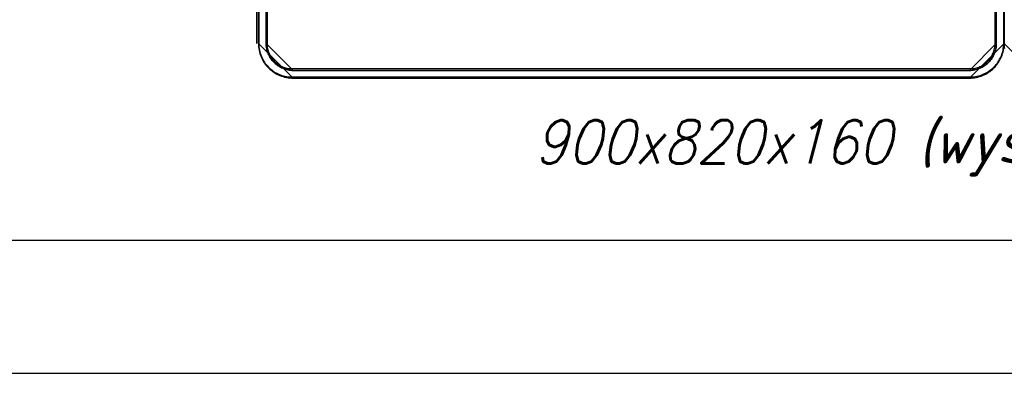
# Model space of a CAD drawing. Extents: x -558982 to 5119495, y -5290134 to 97908.
# Tile 2 of 256: x -481116 to -475201, y -29481 to -27358. Entities that reach past the tile are written whole.
import ezdxf

# ---------------------------------------------------------------- set-up
doc = ezdxf.new("R2010")
doc.units = 0
doc.header["$MEASUREMENT"] = 0
doc.layers.get('0').update_dxf_attribs({"color": 252})
for name, color, linetype in [('$ IE TABELA', 7, 'Continuous'), ('5', 7, 'Continuous'), ('50', 7, 'Continuous')]:
    doc.layers.add(name, color=color, linetype=linetype)
doc.layers.add('$ IE_SCHEMAT', color=7, linetype='Continuous', lineweight=0)
doc.styles.add('ROMANS', font='romans.shx', dxfattribs={"width": 0.85})

# ---------------------------------------------------------------- blocks, each defined once
blk = doc.blocks.new('a3eee')
at = {"layer": '$ IE TABELA'}
for p, q in [((19890.76, 1286.8), (23840.76, 1286.8)), ((19730.76, 1206.8), (23930.76, 1206.8))]:
    blk.add_line(p, q, dxfattribs=at)
blk = doc.blocks.new('*U1040')
at = {"layer": '5', "color": 7}
for points in [[(0, -20.806875), (0, -801.193125), (0.051554, -802.220625), (0.103107, -803.248125), (0.206215, -804.275625), (0.412429, -805.25175), (0.618644, -806.27925), (0.927966, -807.255375), (1.237288, -808.2315), (1.598164, -809.15625), (2.010593, -810.081), (2.474576, -811.00575), (2.938559, -811.879125), (3.505649, -812.7525), (4.072739, -813.5745), (4.742937, -814.3965), (5.413135, -815.167125), (6.134886, -815.886375), (6.856637, -816.605625), (7.629942, -817.2735), (8.454801, -817.941375), (9.279659, -818.5065), (10.156071, -819.071625), (11.032484, -819.534), (11.96045, -819.996375), (12.888416, -820.407375), (13.816382, -820.767), (14.795901, -821.07525), (15.775421, -821.3835), (16.806494, -821.589), (17.786013, -821.7945), (18.817087, -821.89725), (19.84816, -821.948625), (20.879233, -822), (427.122092, -822), (428.153166, -821.948625), (429.184239, -821.89725), (430.215312, -821.7945), (431.194832, -821.589), (432.225905, -821.3835), (433.205424, -821.07525), (434.184944, -820.767), (435.11291, -820.407375), (436.040876, -819.996375), (436.968842, -819.534), (437.845254, -819.071625), (438.721666, -818.5065), (439.546525, -817.941375), (440.371383, -817.2735), (441.144688, -816.605625), (441.86644, -815.886375), (442.588191, -815.167125), (443.258389, -814.3965), (443.928586, -813.5745), (444.495676, -812.7525), (445.062767, -811.879125), (445.52675, -811.00575), (445.990733, -810.081), (446.403162, -809.15625), (446.764038, -808.2315), (447.07336, -807.255375), (447.382682, -806.27925), (447.588896, -805.25175), (447.795111, -804.275625), (447.898218, -803.248125), (447.949772, -802.220625), (448.001326, -801.193125), (448.001326, -801.193125), (448.001326, -20.806875)], [(443.311642, -20.805704), (443.311642, -801.191648), (443.311642, -802.013648), (443.260088, -802.784272), (443.156981, -803.554897), (443.002319, -804.376897), (442.847658, -805.147521), (442.641443, -805.866771), (442.383674, -806.637396), (442.074352, -807.356645), (441.765029, -808.075895), (441.404153, -808.795145), (441.043277, -809.46302), (440.630847, -810.130894), (440.166863, -810.798769), (439.651326, -811.415269), (439.135788, -812.031769), (438.568697, -812.596893), (438.001606, -813.162018), (437.382961, -813.675768), (436.764315, -814.189518), (436.094117, -814.651893), (435.423918, -815.062892), (434.753719, -815.422517), (434.031967, -815.782142), (433.310214, -816.090392), (432.588462, -816.398642), (431.815155, -816.655517), (431.093403, -816.861017), (430.320097, -817.015142), (429.54679, -817.169267), (428.72193, -817.272017), (427.948624, -817.323392), (427.123764, -817.323392), (20.880212, -817.323392), (20.055352, -817.323392), (19.282046, -817.272017), (18.457186, -817.169267), (17.68388, -817.015142), (16.910574, -816.861017), (16.188821, -816.655517), (15.415515, -816.398642), (14.693762, -816.090392), (13.97201, -815.782142), (13.250257, -815.422517), (12.580059, -815.062892), (11.90986, -814.651893), (11.239661, -814.189518), (10.621016, -813.675768), (10.002371, -813.162018), (9.43528, -812.596893), (8.868189, -812.031769), (8.352651, -811.415269), (7.837114, -810.798769), (7.37313, -810.130894), (6.9607, -809.46302), (6.599824, -808.795145), (6.238947, -808.075895), (5.929625, -807.356645), (5.620302, -806.637396), (5.362534, -805.866771), (5.156319, -805.147521), (5.001657, -804.376897), (4.846996, -803.554897), (4.743889, -802.784272), (4.692335, -802.013648), (4.692335, -801.191648), (4.692335, -20.805704)], [(4.692335, -20.805704), (4.692335, -801.191648), (4.692335, -802.013648), (4.743889, -802.784272), (4.846996, -803.554897), (5.001657, -804.376897), (5.156319, -805.147521), (5.362534, -805.866771), (5.620302, -806.637396), (5.929625, -807.356645), (6.238947, -808.075895), (6.599824, -808.795145), (6.9607, -809.46302), (7.37313, -810.130894), (7.837114, -810.798769), (8.352651, -811.415269), (8.868189, -812.031769), (9.43528, -812.596893), (10.002371, -813.162018), (10.621016, -813.675768), (11.239661, -814.189518), (11.90986, -814.651893), (12.580059, -815.062892), (13.250257, -815.422517), (13.97201, -815.782142), (14.693762, -816.090392), (15.415515, -816.398642), (16.188821, -816.655517), (16.910574, -816.861017), (17.68388, -817.015142), (18.457186, -817.169267), (19.282046, -817.272017), (20.055352, -817.323392), (20.880212, -817.323392), (427.123764, -817.323392), (427.948624, -817.323392), (428.72193, -817.272017), (429.54679, -817.169267), (430.320097, -817.015142), (431.093403, -816.861017), (431.815155, -816.655517), (432.588462, -816.398642), (433.310214, -816.090392), (434.031967, -815.782142), (434.753719, -815.422517), (435.423918, -815.062892), (436.094117, -814.651893), (436.764315, -814.189518), (437.382961, -813.675768), (438.001606, -813.162018), (438.568697, -812.596893), (439.135788, -812.031769), (439.651326, -811.415269), (440.166863, -810.798769), (440.630847, -810.130894), (441.043277, -809.46302), (441.404153, -808.795145), (441.765029, -808.075895), (442.074352, -807.356645), (442.383674, -806.637396), (442.641443, -805.866771), (442.847658, -805.147521), (443.002319, -804.376897), (443.156981, -803.554897), (443.260088, -802.784272), (443.311642, -802.013648), (443.311642, -801.191648), (443.311642, -20.805704)]]:
    blk.add_lwpolyline(points, dxfattribs=at)
at = {"layer": '5', "color": 59}
for points in [[(4.692335, -12.740183), (4.692335, -801.190946), (4.692335, -12.740183)], [(-1, -20.806406), (-1, -801.190946), (-1, -20.806406)], [(443.308991, -20.806406), (443.308991, -801.190946), (443.308991, -20.806406)]]:
    blk.add_lwpolyline(points, close=True, dxfattribs=at)
at = {"layer": '5', "color": 7}
for points in [[(0, -801.188298), (0.051561, -802.216036), (0.103122, -803.243775), (0.206244, -804.271513), (0.412488, -805.247865), (0.618732, -806.275603), (0.928098, -807.251954), (1.237465, -808.228306), (1.598392, -809.15327), (2.01088, -810.078235), (2.474929, -811.003199), (2.938978, -811.876777), (3.50615, -812.750355), (4.073321, -813.572545), (4.743614, -814.394736), (5.413908, -815.16554), (6.135762, -815.884957), (6.857616, -816.604374), (7.631032, -817.272403), (8.456008, -817.940433), (9.280985, -818.50569), (10.157522, -819.070946), (11.034059, -819.533428), (11.962158, -819.99591), (12.890256, -820.407006), (13.818355, -820.766714), (14.798014, -821.075035), (15.777674, -821.383357), (16.808894, -821.588905), (17.788554, -821.794452), (18.819774, -821.897226), (19.850995, -821.948613), (20.882215, -822), (0, -801.188298)], [(4.692335, -801.188298), (4.692335, -802.010468), (4.743895, -802.781253), (4.847015, -803.552038), (5.001696, -804.374208), (5.156376, -805.144993), (5.362616, -805.864392), (5.620417, -806.635177), (5.929778, -807.354576), (6.239139, -808.073975), (6.60006, -808.793374), (6.96098, -809.461387), (7.373461, -810.129401), (7.837503, -810.797414), (8.353104, -811.414042), (8.868705, -812.03067), (9.435867, -812.595912), (10.003028, -813.161154), (10.62175, -813.675011), (11.240471, -814.188867), (11.910753, -814.651338), (12.581035, -815.062423), (13.251316, -815.422123), (13.973158, -815.781822), (14.695, -816.090136), (15.416842, -816.39845), (16.190244, -816.655378), (16.912085, -816.860921), (17.685487, -817.015078), (18.458889, -817.169235), (19.283851, -817.272006), (20.057253, -817.323392), (20.882215, -817.323392), (4.692335, -801.188298)], [(427.11911, -822), (428.150331, -821.948613), (429.181551, -821.897226), (430.212772, -821.794452), (431.192431, -821.588905), (432.223652, -821.383357), (433.203311, -821.075035), (434.182971, -820.766714), (435.111069, -820.407006), (436.039168, -819.99591), (436.967266, -819.533428), (437.843804, -819.070946), (438.720341, -818.50569), (439.545317, -817.940433), (440.370294, -817.272403), (441.143709, -816.604374), (441.865563, -815.884957), (442.587418, -815.16554), (443.257711, -814.394736), (443.928005, -813.572545), (444.495176, -812.750355), (445.062347, -811.876777), (445.526396, -811.003199), (445.990446, -810.078235), (446.402934, -809.15327), (446.763861, -808.228306), (447.073227, -807.251954), (447.382593, -806.275603), (447.588837, -805.247865), (447.795081, -804.271513), (447.898203, -803.243775), (447.949764, -802.216036), (448.001326, -801.188298), (427.11911, -822)], [(427.11911, -817.323392), (427.944207, -817.323392), (428.717736, -817.272006), (429.542833, -817.169235), (430.316362, -817.015078), (431.08989, -816.860921), (431.81185, -816.655378), (432.585379, -816.39845), (433.307339, -816.090136), (434.029299, -815.781822), (434.751259, -815.422123), (435.42165, -815.062423), (436.092042, -814.651338), (436.762433, -814.188867), (437.381256, -813.675011), (438.000079, -813.161154), (438.567333, -812.595912), (439.134587, -812.03067), (439.650273, -811.414042), (440.165959, -810.797414), (440.630076, -810.129401), (441.042625, -809.461387), (441.403605, -808.793374), (441.764585, -808.073975), (442.073996, -807.354576), (442.383407, -806.635177), (442.64125, -805.864392), (442.847525, -805.144993), (443.00223, -804.374208), (443.156936, -803.552038), (443.260073, -802.781253), (443.311642, -802.010468), (443.311642, -801.188298), (427.11911, -817.323392)], [(20.879564, -817.320743), (427.121761, -817.320743), (20.879564, -817.320743)], [(20.879564, -821.997352), (427.121761, -821.997352), (20.879564, -821.997352)]]:
    blk.add_lwpolyline(points, close=True, dxfattribs=at)
at = {"layer": '50', "color": 7}
for points in [[(20.050967, -821.255874), (427.645004, -821.255874), (428.671689, -821.255874), (429.698374, -821.153207), (430.725059, -821.05054), (431.70041, -820.845207), (432.675761, -820.639874), (433.599778, -820.331874), (434.523795, -820.023874), (435.447812, -819.664541), (436.320494, -819.253874), (437.193176, -818.791874), (438.065859, -818.329875), (438.887207, -817.816541), (439.657221, -817.251875), (440.427235, -816.635875), (441.145915, -816.019875), (441.864594, -815.352542), (442.53194, -814.633876), (443.147951, -813.915209), (443.763962, -813.14521), (444.328639, -812.37521), (444.841981, -811.553877), (445.30399, -810.68121), (445.765998, -809.859877), (446.176672, -808.935878), (446.536012, -808.011878), (446.844018, -807.087878), (447.152023, -806.163878), (447.35736, -805.188545), (447.511363, -804.213212), (447.665366, -803.186546), (447.7167, -802.15988), (447.768034, -801.133213), (447.768034, -20.558787)], [(0.235942, -20.558787), (0.235942, -801.133213), (0.235942, -802.15988), (0.338611, -803.186546), (0.441279, -804.213212), (0.646616, -805.188545), (0.851953, -806.163878), (1.108625, -807.087878), (1.41663, -808.011878), (1.77597, -808.935878), (2.186644, -809.859877), (2.597318, -810.68121), (3.110661, -811.553877), (3.624004, -812.37521), (4.137346, -813.14521), (4.753357, -813.915209), (5.369368, -814.633876), (6.036714, -815.352542), (6.704059, -816.019875), (7.422739, -816.635875), (8.192753, -817.251875), (8.962767, -817.816541), (9.732781, -818.329875), (10.605463, -818.791874), (11.426811, -819.253874), (12.299494, -819.664541), (13.22351, -820.023874), (14.147527, -820.331874), (15.071544, -820.639874), (16.046895, -820.845207), (17.022246, -821.05054), (17.997597, -821.153207), (19.024282, -821.255874), (20.050967, -821.255874)], [(20.040252, -816.280026), (427.652586, -816.280026), (428.422634, -816.280026), (429.192683, -816.228692), (429.962731, -816.126024), (430.681443, -815.972022), (431.400155, -815.818021), (432.118867, -815.612685), (432.786243, -815.356015), (433.504955, -815.099346), (434.120993, -814.791342), (434.788369, -814.432005), (435.404407, -814.072667), (436.020446, -813.71333), (436.585148, -813.251324), (437.149851, -812.789319), (437.714553, -812.327314), (438.227919, -811.813974), (438.689948, -811.300635), (439.151977, -810.735962), (439.614006, -810.171289), (440.024698, -809.606615), (440.384054, -808.990608), (440.74341, -808.323267), (441.102766, -807.70726), (441.359449, -806.988585), (441.667469, -806.321244), (441.872815, -805.602569), (442.078161, -804.935228), (442.232171, -804.165219), (442.38618, -803.446544), (442.488854, -802.676535), (442.54019, -801.906526), (442.54019, -801.136518), (442.54019, -20.552831)], [(5.203985, -20.552831), (5.203985, -801.136518), (5.203985, -801.906526), (5.255321, -802.676535), (5.357995, -803.446544), (5.460668, -804.165219), (5.666014, -804.935228), (5.820024, -805.602569), (6.076706, -806.321244), (6.333389, -806.988585), (6.641409, -807.70726), (6.949428, -808.323267), (7.308784, -808.990608), (7.719477, -809.606615), (8.130169, -810.171289), (8.540862, -810.735962), (9.002891, -811.300635), (9.516256, -811.813974), (10.029622, -812.327314), (10.594324, -812.789319), (11.10769, -813.251324), (11.723729, -813.71333), (12.339768, -814.072667), (12.955806, -814.432005), (13.571845, -814.791342), (14.23922, -815.099346), (14.906596, -815.356015), (15.625308, -815.612685), (16.292683, -815.818021), (17.062732, -815.972022), (17.781443, -816.126024), (18.500155, -816.228692), (19.270204, -816.280026), (20.040252, -816.280026)]]:
    blk.add_lwpolyline(points, dxfattribs=at)
blk = doc.blocks.new('*U1072')
at = {"layer": '5', "color": 7}
for points in [[(447.998674, -20.806875), (447.998674, -801.193125), (448.050228, -802.220625), (448.101782, -803.248125), (448.204889, -804.275625)], [(468.88089, -822), (447.998674, -801.188298), (447.998674, -801.188298), (448.050236, -802.216036), (448.101797, -803.243775), (448.204919, -804.271513)]]:
    blk.add_lwpolyline(points, dxfattribs=at)
at = {"layer": '5', "color": 59}
blk.add_lwpolyline([(-1, -20.806406), (-1, -801.190946), (-1, -20.806406)], close=True, dxfattribs=at)

msp = doc.modelspace()

# ---------------------------------------------------------------- block references
at = {"layer": '$ IE TABELA', "transparency": 33554687, "xscale": 10, "yscale": 10, "zscale": 10}
msp.add_blockref('a3eee', (-688777.9, -41549.1), dxfattribs=at)
at = {"xscale": 10, "yscale": 10, "zscale": 10}
for name in ['*U1040', '*U1072']:
    msp.add_blockref(name, (-479682.3, -19489.1), dxfattribs=at)

# ---------------------------------------------------------------- texts
at = {"layer": '$ IE_SCHEMAT', "color": 0, "ltscale": 2, "style": 'ROMANS', "oblique": 15, "width": 0.9}
msp.add_text('900x820x160 (wys./szer./gł.)', height=260, dxfattribs=at).set_placement((-478024.8, -28221.5))

doc.saveas('drawing.dxf')
